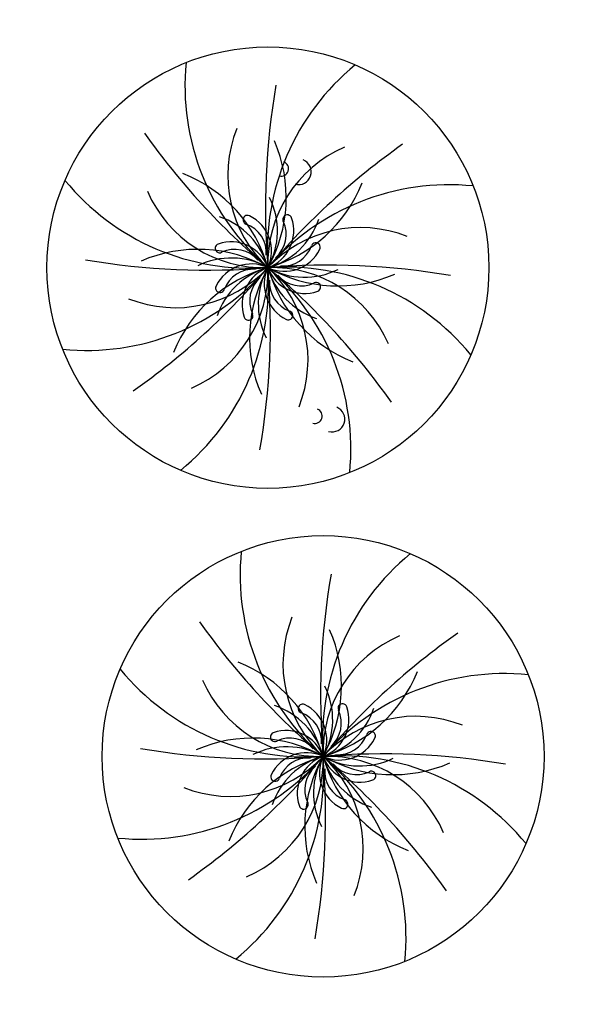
# Model space of a CAD drawing. Header units: feet. Extents: x 1377751 to 1381179, y 448542 to 452320.
# Tile 63 of 135: x 1377958 to 1377989, y 449289 to 449344. Entities that reach past the tile are written whole.
import ezdxf

# ---------------------------------------------------------------- set-up
doc = ezdxf.new("R2010")
doc.units = ezdxf.units.FT
doc.header["$MEASUREMENT"] = 0
doc.layers.add('MA- REDBUD TREE', color=3, linetype='Continuous')
doc.layers.add('VG_P_Cells', color=3, linetype='Continuous')

# ---------------------------------------------------------------- blocks, each defined once
blk = doc.blocks.new('REDBUD TREE')
at = {"layer": 'MA- REDBUD TREE'}
blk.add_circle((-7.599592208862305e-07, -1.083244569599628e-07), 12.38143709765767, dxfattribs=at)
for centre, radius, start, end in [((10.09679871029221, 8.925761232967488), 13.4764451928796, 166.7839444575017, 221.4772893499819), ((13.45098098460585, -0.8280491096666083), 13.4764451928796, 121.7839444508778, 176.477289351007), ((40.37344693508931, -1.985095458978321), 40.42222015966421, 162.6337178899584, 177.1851285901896), ((29.9520122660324, 27.14466415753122), 40.42222015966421, 207.6337178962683, 222.1851285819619), ((5.505666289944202, 4.498087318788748), 7.109511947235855, 150.7911959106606, 219.248556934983), ((-6.426712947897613, 4.817568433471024), 8.031911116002, 323.1441730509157, 15.73055402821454), ((0.828048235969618, 13.45098163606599), 13.4764451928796, 211.7839444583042, 266.477289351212), ((7.073721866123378, -0.7124664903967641), 7.109511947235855, 105.7911959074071, 174.2485569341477), ((-7.950907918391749, -1.137836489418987), 8.031911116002, 8.144173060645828, 60.73055403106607), ((27.14466350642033, -29.95201313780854), 40.42222015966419, 117.6337178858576, 132.185128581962), ((0.7124656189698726, 7.073722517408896), 7.109511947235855, 195.7911959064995, 264.2485569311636), ((-1.13783714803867, 7.950907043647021), 8.031911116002, 278.1441730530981, 330.7305540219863), ((-3.346901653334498, 2.521416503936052), 4.190380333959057, 323.0071428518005, 19.00812947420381), ((8.925760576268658, -10.09679957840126), 13.4764451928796, 76.78394446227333, 131.4772893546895), ((-4.149527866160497, -0.5837056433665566), 4.190380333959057, 8.007142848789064, 64.00812946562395), ((-0.7796182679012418, 2.808661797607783), 0.2516760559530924, 56.55293996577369, 242.6542555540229), ((-1.852807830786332, 1.183989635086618), 2.198800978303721, 327.4204115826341, 56.55293996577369), ((1.434750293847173, 2.537296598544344), 0.2516760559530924, 11.55293997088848, 197.6542555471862), ((-1.686730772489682, 1.054601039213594), 1.723059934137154, 348.2134760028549, 62.65425555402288), ((-0.4729260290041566, 2.147339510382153), 2.198800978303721, 282.4204115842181, 11.55293997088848), ((-0.58370630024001, 4.149526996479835), 4.190380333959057, 278.0071428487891, 334.0081294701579), ((-0.4469833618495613, 1.938413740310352), 1.723059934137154, 303.2134760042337, 17.65425554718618), ((1.985094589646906, 40.37344759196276), 40.42222015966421, 252.633717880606, 267.1851285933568), ((-2.537297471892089, 1.434750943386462), 0.2516760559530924, 101.5529399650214, 287.6542555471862), ((-2.147340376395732, -0.4729253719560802), 2.198800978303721, 12.4204115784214, 101.5529399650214), ((-4.817569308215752, -6.426712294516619), 8.031911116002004, 53.14417306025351, 105.7305540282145), ((-1.93841461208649, -0.4469827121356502), 1.723059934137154, 33.21347599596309, 107.6542555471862), ((4.498086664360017, -5.505667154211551), 7.109511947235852, 60.79119589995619, 129.2485569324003), ((-2.521417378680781, -3.346901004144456), 4.19038033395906, 53.00714285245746, 109.0081294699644), ((1.183988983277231, 1.852806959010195), 2.19880097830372, 237.4204115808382, 326.5529399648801), ((1.054600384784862, 1.6867298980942), 1.723059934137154, 258.2134760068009, 332.6542555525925), ((2.80866114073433, 0.7796174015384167), 0.2516760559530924, 326.5529399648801, 152.6542555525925), ((-1.183990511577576, -1.85280717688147), 2.198800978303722, 57.42041158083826, 146.5529399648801), ((-1.054601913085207, -1.686730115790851), 1.723059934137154, 78.21347600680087, 152.6542555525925), ((-8.925762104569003, 10.09679936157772), 13.47644519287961, 256.7839444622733, 311.4772893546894), ((-27.14466502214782, 29.95201292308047), 40.42222015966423, 297.6337178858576, 312.185128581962), ((-4.49808819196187, 5.50566693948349), 7.109511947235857, 240.7911958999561, 309.2485569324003), ((-13.45098250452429, 0.8280488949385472), 13.47644519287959, 301.7839444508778, 356.477289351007), ((1.137835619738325, -7.950907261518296), 8.031911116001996, 98.14417305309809, 150.7305540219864), ((-7.073723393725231, 0.7124662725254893), 7.109511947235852, 285.7911959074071, 354.2485569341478), ((0.5837047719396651, -4.149527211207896), 4.190380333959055, 98.00714284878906, 154.0081294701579), ((-40.37344846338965, 1.985095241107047), 40.42222015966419, 342.6337178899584, 357.1851285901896), ((0.4729245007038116, -2.147339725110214), 2.19880097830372, 102.4204115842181, 191.5529399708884), ((6.42671142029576, -4.817568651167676), 8.031911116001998, 143.1441730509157, 195.7305540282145), ((0.4469818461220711, -1.938413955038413), 1.723059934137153, 123.2134760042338, 197.6542555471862), ((3.346900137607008, -2.521416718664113), 4.190380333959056, 143.0071428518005, 199.0081294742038), ((1.852806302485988, -1.183989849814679), 2.19880097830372, 147.4204115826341, 236.5529399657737), ((-10.09680023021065, -8.92576144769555), 13.4764451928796, 346.7839444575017, 41.47728934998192), ((-5.505667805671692, -4.498087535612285), 7.109511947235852, 330.7911959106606, 39.24855693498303), ((-29.95201379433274, -27.14466437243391), 40.42222015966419, 27.63371789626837, 42.18512858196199), ((-0.8280497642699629, -13.45098185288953), 13.4764451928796, 31.78394445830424, 86.47728935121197), ((-0.7124671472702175, -7.073722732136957), 7.109511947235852, 15.79119590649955, 84.24855693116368), ((-1.985096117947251, -40.37344780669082), 40.42222015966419, 72.63371788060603, 87.18512859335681), ((2.14733885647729, 0.4729251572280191), 2.19880097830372, 192.4204115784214, 281.5529399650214), ((4.149526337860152, 0.5837054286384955), 4.190380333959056, 188.007142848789, 244.0081294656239), ((7.950906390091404, 1.137836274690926), 8.031911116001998, 188.1441730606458, 240.7305540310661), ((2.521415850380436, 3.346900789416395), 4.190380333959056, 233.0071428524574, 289.0081294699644), ((4.817567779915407, 6.426712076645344), 8.031911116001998, 233.1441730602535, 285.7305540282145), ((1.938413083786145, 0.4469824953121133), 1.723059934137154, 213.2134759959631, 287.6542555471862), ((-2.808662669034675, -0.7796176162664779), 0.2516760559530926, 146.5529399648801, 332.6542555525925), ((1.686729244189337, -1.054601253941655), 1.723059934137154, 168.2134760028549, 242.6542555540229), ((2.537295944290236, -1.434751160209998), 0.2516760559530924, 281.5529399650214, 107.6542555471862), ((-1.434751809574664, -2.537296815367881), 0.2516760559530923, 191.5529399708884, 17.65425554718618), ((0.7796167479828, -2.808662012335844), 0.2516760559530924, 236.5529399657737, 62.65425555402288)]:
    blk.add_arc(centre, radius, start, end, dxfattribs=at)
blk = doc.blocks.new('TREE - DECIDUOUS')
at = {"color": 0, "linetype": 'ByBlock'}
blk.add_arc((-0.003675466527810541, -0.00872805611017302), 0.002978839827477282, 149.7766185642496, 324.2421169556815, dxfattribs=at)
blk = doc.blocks.new('Bayberry')
at = {"layer": 'VG_P_Cells'}
for p, xscale, yscale, zscale in [((-0.003410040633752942, -0.0006137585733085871, 839.961), 240, 240, 240), ((0.03836892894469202, 0.01329299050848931, 694.9186819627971), 138.9901895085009, 138.9901895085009, 138.9901895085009)]:
    blk.add_blockref('TREE - DECIDUOUS', p, dxfattribs=dict(at, xscale=xscale, yscale=yscale, zscale=zscale))

msp = doc.modelspace()

# ---------------------------------------------------------------- block references
at = {"layer": 'VG_P_Cells'}
for name, p, rotation in [('REDBUD TREE', (1377971.984835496, 449330.5169078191, 848.70914619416), 277.5930949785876), ('Bayberry', (1377971.451106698, 449336.2226804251, 8.74814619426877), 104.5294749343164), ('Bayberry', (1377973.330543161, 449322.3494068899, 8.74814619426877), 104.5294749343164), ('REDBUD TREE', (1377975.074920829, 449303.0995344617), 277.5930949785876)]:
    msp.add_blockref(name, p, dxfattribs=dict(at, rotation=rotation))

doc.saveas('drawing.dxf')
